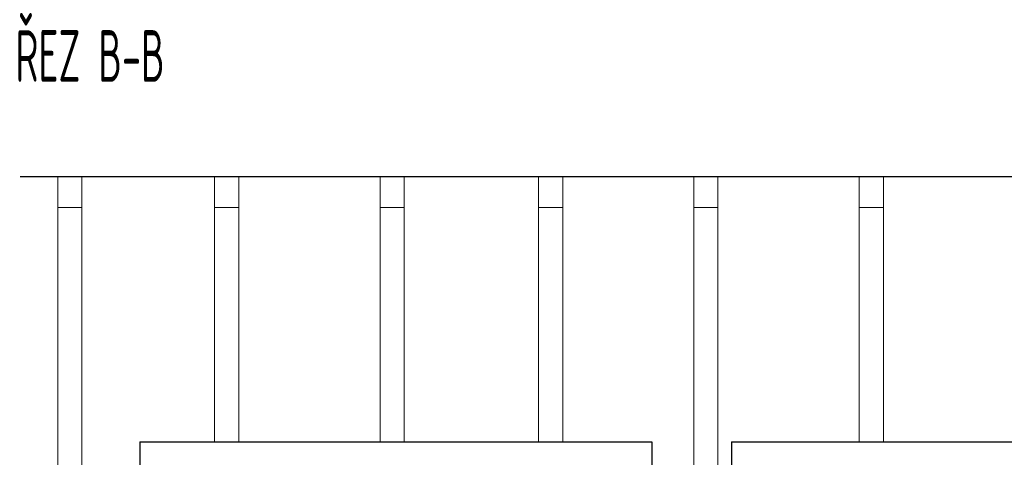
# Model space of a CAD drawing. Header units: millimetres. Extents: x -118717 to 8962, y 22910 to 145283.
# Tile 66 of 193: x -68198 to -62485, y 98553 to 101092. Entities that reach past the tile are written whole.
import ezdxf

# ---------------------------------------------------------------- set-up
doc = ezdxf.new("R2010")
doc.units = ezdxf.units.MM
doc.linetypes.add('phl_thick', pattern=[0])
doc.layers.add('VZT_50 POPIS - OBECNE', color=7, linetype='Continuous', lineweight=13)
doc.styles.add('ISOCP 2.5', font='isocp.shx', dxfattribs={"width": 0.6, "height": 2.5})

msp = doc.modelspace()

# ---------------------------------------------------------------- linework, layer by layer
at = {"color": 8}
for p, q in [((-68195.5, 100182.5), (-57907, 100182.5)), ((-67500.8, 98642.5), (-67500.8, 96032.5)), ((-67500.8, 98642.5), (-64530.8, 98642.5)), ((-64530.8, 98642.5), (-64530.8, 97982.5)), ((-64067.7, 98642.5), (-64067.7, 97982.5)), ((-64067.7, 98642.5), (-62336.7, 98642.5))]:
    msp.add_line(p, q, dxfattribs=at)
at = {"layer": 'VZT_50 POPIS - OBECNE', "color": 8, "linetype": 'phl_thick'}
for p, q in [((-67837.1, 100182.5), (-67977.1, 100182.5)), ((-67977.1, 100182.5), (-67977.1, 100002.5)), ((-67837.1, 100002.5), (-67837.1, 100182.5)), ((-66927.1, 100182.5), (-67067.1, 100182.5)), ((-67067.1, 100182.5), (-67067.1, 100002.5)), ((-66927.1, 100002.5), (-66927.1, 100182.5)), ((-65967.1, 100182.5), (-66107.1, 100182.5)), ((-66107.1, 100182.5), (-66107.1, 100002.5)), ((-65967.1, 100002.5), (-65967.1, 100182.5)), ((-65047.1, 100182.5), (-65187.1, 100182.5)), ((-65187.1, 100182.5), (-65187.1, 100002.5)), ((-65047.1, 100002.5), (-65047.1, 100182.5)), ((-64147.1, 100182.5), (-64287.1, 100182.5)), ((-64287.1, 100182.5), (-64287.1, 100002.5)), ((-64147.1, 100002.5), (-64147.1, 100182.5)), ((-63187.1, 100182.5), (-63327.1, 100182.5)), ((-63327.1, 100182.5), (-63327.1, 100002.5)), ((-63187.1, 100002.5), (-63187.1, 100182.5)), ((-67977.1, 100002.5), (-67837.1, 100002.5)), ((-67067.1, 100002.5), (-66927.1, 100002.5)), ((-66107.1, 100002.5), (-65967.1, 100002.5)), ((-65187.1, 100002.5), (-65047.1, 100002.5)), ((-64287.1, 100002.5), (-64147.1, 100002.5)), ((-63327.1, 100002.5), (-63187.1, 100002.5))]:
    msp.add_line(p, q, dxfattribs=at)
at = {"layer": 'VZT_50 POPIS - OBECNE', "color": 8}
for p, q in [((-67977.1, 100002.5), (-67977.1, 96192.5)), ((-67837.1, 100002.5), (-67837.1, 96192.5)), ((-67067.1, 100002.5), (-67067.1, 98642.5)), ((-66927.1, 100002.5), (-66927.1, 98642.5)), ((-66107.1, 100002.5), (-66107.1, 98642.5)), ((-65967.1, 100002.5), (-65967.1, 98642.5)), ((-65187.1, 100002.5), (-65187.1, 98642.5)), ((-65047.1, 100002.5), (-65047.1, 98642.5)), ((-64287.1, 100002.5), (-64287.1, 97982.5)), ((-64147.1, 100002.5), (-64147.1, 97982.5)), ((-63327.1, 100002.5), (-63327.1, 98642.5)), ((-63187.1, 100002.5), (-63187.1, 98642.5))]:
    msp.add_line(p, q, dxfattribs=at)

# ---------------------------------------------------------------- texts
at = {"layer": 'VZT_50 POPIS - OBECNE', "style": 'ISOCP 2.5', "width": 0.6}
msp.add_text('ŘEZ B-B', height=300, dxfattribs=at).set_placement((-68222.5, 100731.5))

doc.saveas('drawing.dxf')
